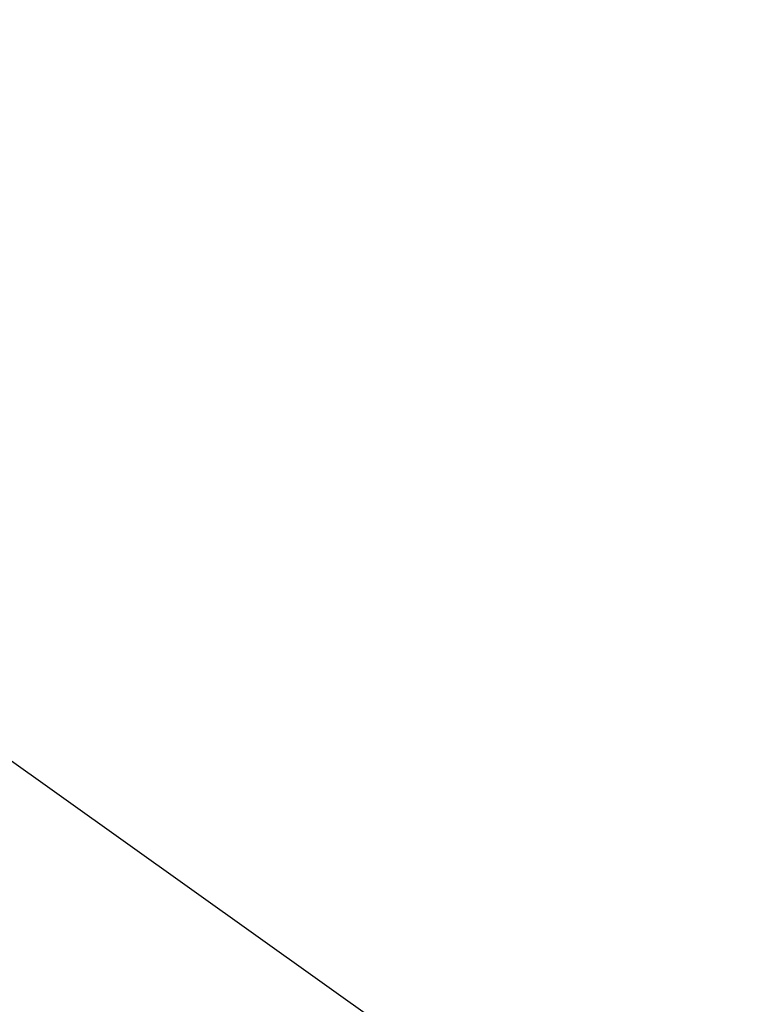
# Model space of a CAD drawing. Extents: x 448814 to 449970, y 436659 to 437685.
# Tile 22 of 132: x 449198.56 to 449204.27, y 437215.05 to 437222.78. Entities that reach past the tile are written whole.
import ezdxf

# ---------------------------------------------------------------- set-up
doc = ezdxf.new("R2010")
doc.units = 0
doc.header["$LTSCALE"] = 2
doc.header["$MEASUREMENT"] = 0
doc.linetypes.add('AUSGEZOGEN', pattern=[0])
doc.layers.add('FBRTOP', color=250, linetype='AUSGEZOGEN')
doc.layers.add('STROMLTG', color=4, linetype='AUSGEZOGEN')

msp = doc.modelspace()

# ---------------------------------------------------------------- linework, layer by layer
at = {"layer": 'FBRTOP'}
msp.add_lwpolyline([(448968.0713, 437551.847, -0.000001), (448991.9728, 437533.398, 0.000001), (449021.6584, 437510.4844, 0), (449059.5237, 437481.2573, 0), (449100.8194, 437449.3824, 0.000002), (449140.4003, 437418.8315, -0.000003), (449179.9813, 437388.2805, -0.000004), (449219.5619, 437357.7289, 0.000004), (449259.1425, 437327.1773), (449338.3034, 437266.0754), (449437.2554, 437189.6974), (449516.4164, 437128.5954), (449635.1584, 437036.9424), (449660.728, 437017.161, -0.000002)], format="xyb", dxfattribs=at)
at = {"layer": 'FBRTOP', "const_width": 0.5}
for points in [[(448966.2505, 437549.488, -0.000001), (448990.152, 437531.039), (449019.8376, 437508.1255), (449057.7029, 437478.8983), (449098.9986, 437447.0235, 0.000002), (449138.5796, 437416.4725, -0.000003), (449178.1605, 437385.9215, -0.000004), (449217.7411, 437355.37, 0.000004), (449257.3217, 437324.8184), (449336.4826, 437263.7165), (449435.4346, 437187.3385), (449514.5956, 437126.2365), (449633.3363, 437034.5845), (449658.9074, 437014.8019)], [(448958.906, 437539.9727, -0.000001), (448982.8075, 437521.5237, 0.000001), (449012.4931, 437498.6102, 0), (449050.358, 437469.3834, 0), (449091.654, 437437.5082, 0.000002), (449131.235, 437406.9572, -0.000003), (449170.816, 437376.4062, -0.000004), (449210.3965, 437345.8547, 0.000004), (449249.9771, 437315.3032), (449329.138, 437254.2012), (449428.09, 437177.8232), (449507.251, 437116.7212), (449574.4193, 437064.8763)], [(448965.9327, 437529.4961, -0.000001), (448980.3635, 437518.3573, 0.000001), (449010.0489, 437495.4438, 0.000001), (449047.9138, 437466.217, 0.000001), (449089.21, 437434.3418, 0.000002), (449128.791, 437403.7908, -0.000003), (449168.372, 437373.2398, -0.000004), (449207.9525, 437342.6883, 0.000004), (449247.5329, 437312.1368), (449326.694, 437251.0348), (449425.646, 437174.6568), (449504.807, 437113.5548), (449571.9653, 437061.7175)]]:
    msp.add_lwpolyline(points, format="xyb", dxfattribs=at)
at = {"layer": 'STROMLTG', "flags": 128}
msp.add_lwpolyline([(449808.6566, 436783.3284), (449699.4765, 436860.6235), (449444.2995, 437041.8765), (449195.3955, 437219.1615), (448919.454, 437415.951), (448883.1208, 437441.7874)], dxfattribs=at)

doc.saveas('drawing.dxf')
